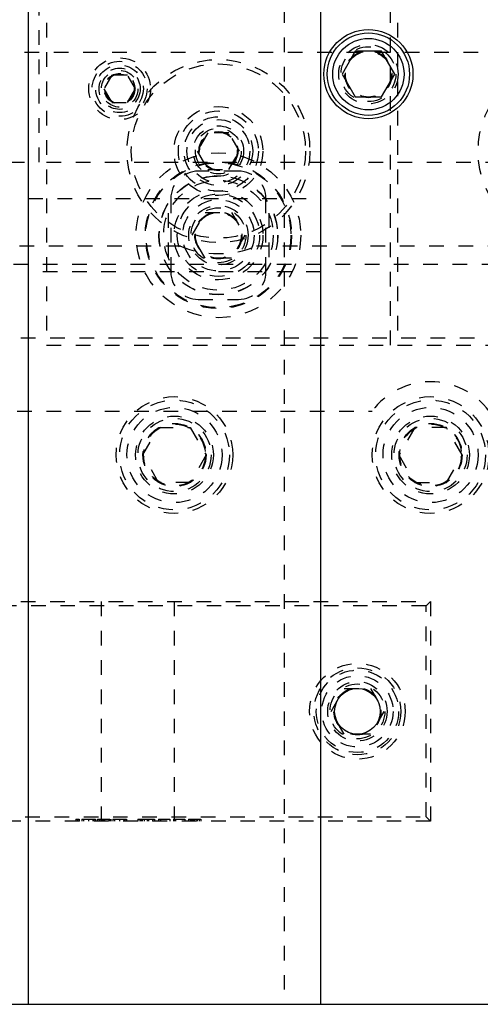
# Model space of a CAD drawing. Header units: inches. Extents: x 1772 to 2706, y -534 to -52.
# Tile 223 of 256: x 1884.32 to 1887.47, y -387.35 to -380.63. Entities that reach past the tile are written whole.
import ezdxf

# ---------------------------------------------------------------- set-up
doc = ezdxf.new("R2010")
doc.units = ezdxf.units.IN
doc.header["$LTSCALE"] = 0.5
doc.header["$MEASUREMENT"] = 0
doc.linetypes.add('HIDDEN', pattern=[0.225, 0.15, -0.075])
doc.layers.add('SID-M-H', color=4, linetype='HIDDEN')
doc.layers.add('SID-M-S', color=105, linetype='Continuous')

msp = doc.modelspace()

# ---------------------------------------------------------------- linework, layer by layer
at = {"layer": 'SID-M-H'}
for p, q in [((1886.12841, -368.35102), (1886.12841, -387.35102)), ((1884.50341, -372.85102), (1884.50341, -382.85102)), ((1886.85341, -382.85102), (1886.85341, -372.85102)), ((1886.90341, -372.85102), (1886.90341, -382.85102)), ((1884.45341, -381.60102), (1884.45341, -374.10102)), ((1875.55341, -380.85102), (1889.25341, -380.85102)), ((1884.94928, -381.00727), (1884.89515, -381.10102)), ((1885.05753, -381.00727), (1884.94928, -381.00727)), ((1885.11166, -381.10102), (1885.05753, -381.00727)), ((1884.89515, -381.10102), (1884.94928, -381.19477)), ((1885.05753, -381.19477), (1885.11166, -381.10102)), ((1884.94928, -381.19477), (1885.05753, -381.19477)), ((1885.60624, -381.40102), (1885.53407, -381.52602)), ((1885.75058, -381.40102), (1885.60624, -381.40102)), ((1885.82274, -381.52602), (1885.75058, -381.40102)), ((1885.53407, -381.52602), (1885.60624, -381.65102)), ((1885.75058, -381.65102), (1885.82274, -381.52602)), ((1874.45341, -381.60102), (1884.45341, -381.60102)), ((1884.50341, -381.60102), (1901.65341, -381.60102)), ((1885.60624, -381.65102), (1885.75058, -381.65102)), ((1885.81591, -381.66352), (1885.54091, -381.66352)), ((1884.37841, -381.85102), (1886.37841, -381.85102)), ((1885.35341, -381.85102), (1885.35341, -382.35102)), ((1886.00341, -382.35102), (1886.00341, -381.85102)), ((1885.33466, -381.95115), (1885.33466, -382.25089)), ((1885.49827, -382.10102), (1885.58834, -381.94502)), ((1885.58834, -381.94502), (1885.76847, -381.94502)), ((1885.76847, -381.94502), (1885.85854, -382.10102)), ((1886.02216, -381.95115), (1886.02216, -382.25089)), ((1885.58834, -382.25702), (1885.49827, -382.10102)), ((1885.85854, -382.10102), (1885.76847, -382.25702)), ((1885.4186, -382.17602), (1883.50341, -382.17602)), ((1887.8186, -382.17602), (1885.93821, -382.17602)), ((1885.76847, -382.25702), (1885.58834, -382.25702)), ((1907.17841, -382.30102), (1882.12841, -382.30102)), ((1886.37841, -382.35102), (1884.37841, -382.35102)), ((1885.54091, -382.53852), (1885.81591, -382.53852)), ((1882.12841, -382.80102), (1902.67841, -382.80102)), ((1884.50341, -382.85102), (1886.85341, -382.85102)), ((1886.90341, -382.85102), (1889.25341, -382.85102)), ((1883.50341, -383.30102), (1886.72841, -383.30102)), ((1885.1619, -383.60102), (1885.27015, -383.41352)), ((1885.27015, -383.41352), (1885.48666, -383.41352)), ((1885.48666, -383.41352), (1885.59491, -383.60102)), ((1887.02015, -383.41352), (1886.9119, -383.60102)), ((1887.23666, -383.41352), (1887.02015, -383.41352)), ((1887.34491, -383.60102), (1887.23666, -383.41352)), ((1885.27015, -383.78852), (1885.1619, -383.60102)), ((1885.59491, -383.60102), (1885.48666, -383.78852)), ((1886.9119, -383.60102), (1887.02015, -383.78852)), ((1887.23666, -383.78852), (1887.34491, -383.60102)), ((1885.48666, -383.78852), (1885.27015, -383.78852)), ((1887.02015, -383.78852), (1887.23666, -383.78852)), ((1883.12841, -384.60102), (1887.12841, -384.60102)), ((1884.87841, -384.60102), (1884.87841, -386.10102)), ((1885.37841, -386.10102), (1885.37841, -384.60102)), ((1887.09841, -384.63102), (1887.12841, -384.60102)), ((1887.12841, -384.60102), (1887.12841, -386.10102)), ((1887.09841, -384.63102), (1883.15841, -384.63102)), ((1887.09841, -386.07102), (1887.09841, -384.63102)), ((1886.44827, -385.35102), (1886.53834, -385.19502)), ((1886.53834, -385.19502), (1886.71847, -385.19502)), ((1886.71847, -385.19502), (1886.80854, -385.35102)), ((1886.53834, -385.50702), (1886.44827, -385.35102)), ((1886.80854, -385.35102), (1886.71847, -385.50702)), ((1886.71847, -385.50702), (1886.53834, -385.50702)), ((1883.15841, -386.07102), (1887.09841, -386.07102)), ((1884.70431, -386.08602), (1884.70431, -386.10102)), ((1884.71579, -386.08602), (1884.71579, -386.10102)), ((1884.72727, -386.08602), (1884.72727, -386.10102)), ((1884.74494, -386.08602), (1884.74494, -386.10102)), ((1884.7573, -386.08602), (1884.7573, -386.10102)), ((1884.79101, -386.08602), (1884.79101, -386.10102)), ((1884.79142, -386.08602), (1884.79142, -386.10102)), ((1884.82099, -386.08602), (1884.82099, -386.10102)), ((1884.8262, -386.08602), (1884.8262, -386.10102)), ((1884.83857, -386.08602), (1884.83857, -386.10102)), ((1884.8527, -386.08602), (1884.8527, -386.10102)), ((1884.8527, -386.08602), (1884.86507, -386.08602)), ((1884.86507, -386.08602), (1884.86507, -386.10102)), ((1884.86683, -386.08602), (1884.9375, -386.08602)), ((1884.86683, -386.08602), (1884.86683, -386.10102)), ((1884.88097, -386.08602), (1884.88097, -386.10102)), ((1884.8832, -386.08602), (1884.8832, -386.10102)), ((1884.89063, -386.08602), (1884.89063, -386.10102)), ((1884.89474, -386.08602), (1884.89474, -386.10102)), ((1884.89546, -386.08602), (1884.89546, -386.10102)), ((1884.8972, -386.08602), (1884.8972, -386.10102)), ((1884.89943, -386.08602), (1884.89943, -386.10102)), ((1884.93043, -386.08602), (1884.93043, -386.10102)), ((1884.9375, -386.08602), (1884.9375, -386.10102)), ((1884.9428, -386.08602), (1884.9428, -386.10102)), ((1884.95693, -386.08602), (1884.95693, -386.10102)), ((1884.9693, -386.08602), (1884.9693, -386.10102)), ((1885.003, -386.08602), (1885.003, -386.10102)), ((1885.00341, -386.08602), (1885.00341, -386.10102)), ((1885.03298, -386.08602), (1885.03298, -386.10102)), ((1885.03819, -386.08602), (1885.03819, -386.10102)), ((1885.05056, -386.08602), (1885.05056, -386.10102)), ((1885.12829, -386.08602), (1885.15612, -386.08602)), ((1885.12829, -386.08602), (1885.12829, -386.10102)), ((1885.14066, -386.08602), (1885.14066, -386.10102)), ((1885.15035, -386.08602), (1885.15035, -386.10102)), ((1885.15612, -386.08602), (1885.15612, -386.10102)), ((1885.15647, -386.08602), (1885.15647, -386.10102)), ((1885.17099, -386.08602), (1885.17099, -386.10102)), ((1885.19269, -386.08602), (1885.19269, -386.10102)), ((1885.19586, -386.08602), (1885.19586, -386.10102)), ((1885.19984, -386.08602), (1885.19984, -386.10102)), ((1885.22899, -386.08602), (1885.22899, -386.10102)), ((1885.24135, -386.08602), (1885.24135, -386.10102)), ((1885.26962, -386.08602), (1885.34735, -386.08602)), ((1885.26962, -386.08602), (1885.26962, -386.10102)), ((1885.28199, -386.08602), (1885.28199, -386.10102)), ((1885.34735, -386.08602), (1885.34735, -386.10102)), ((1885.37208, -386.08602), (1885.37208, -386.10102)), ((1885.37208, -386.08602), (1885.44981, -386.08602)), ((1885.38445, -386.08602), (1885.38445, -386.10102)), ((1885.44981, -386.08602), (1885.44981, -386.10102)), ((1885.47455, -386.08602), (1885.50157, -386.08602)), ((1885.47455, -386.08602), (1885.47455, -386.10102)), ((1885.48691, -386.08602), (1885.48691, -386.10102)), ((1885.49677, -386.08602), (1885.49677, -386.10102)), ((1885.50157, -386.08602), (1885.50157, -386.10102)), ((1885.51104, -386.08602), (1885.51104, -386.10102)), ((1885.51211, -386.08602), (1885.51211, -386.10102)), ((1885.53185, -386.08602), (1885.53185, -386.10102)), ((1885.53295, -386.08602), (1885.53295, -386.10102)), ((1885.54698, -386.08602), (1885.54698, -386.10102)), ((1885.55934, -386.08602), (1885.55934, -386.10102)), ((1887.09841, -386.07102), (1887.12841, -386.10102)), ((1887.12841, -386.10102), (1883.12841, -386.10102))]:
    msp.add_line(p, q, dxfattribs=at)
for centre, radius in [((1886.70341, -381.00102), 0.203), ((1886.70341, -381.00102), 0.1875), ((1886.70341, -381.00102), 0.16072), ((1886.70341, -381.00102), 0.16045), ((1886.70341, -381.00102), 0.15993), ((1886.70341, -381.00102), 0.15625), ((1885.00341, -381.10102), 0.211), ((1885.00341, -381.10102), 0.1875), ((1885.67841, -381.52602), 0.625), ((1888.07841, -381.52602), 0.625), ((1885.00341, -381.10102), 0.1625), ((1885.00341, -381.10102), 0.1405), ((1885.00341, -381.10102), 0.125), ((1885.67841, -381.52602), 0.595), ((1885.00341, -381.10102), 0.10497), ((1885.00341, -381.10102), 0.1047), ((1885.00341, -381.10102), 0.10418), ((1885.00341, -381.10102), 0.1005), ((1885.67841, -381.52602), 0.30375), ((1885.67841, -381.52602), 0.27375), ((1885.67841, -381.52602), 0.23438), ((1885.67841, -381.52602), 0.21469), ((1885.67841, -381.52602), 0.172), ((1885.67841, -381.52602), 0.15625), ((1885.67841, -381.52602), 0.13297), ((1885.67841, -381.52602), 0.1327), ((1885.67841, -381.52602), 0.13218), ((1885.67841, -381.52602), 0.1285), ((1885.67841, -382.10102), 0.5625), ((1885.67841, -382.10102), 0.5), ((1885.67841, -382.10102), 0.495), ((1885.67841, -382.10102), 0.40625), ((1885.67841, -382.10102), 0.405), ((1885.67841, -382.10102), 0.375), ((1885.67841, -382.10102), 0.3045), ((1885.67841, -382.10102), 0.28125), ((1885.67841, -382.10102), 0.24375), ((1885.67841, -382.10102), 0.203), ((1885.67841, -382.10102), 0.1875), ((1885.67841, -382.10102), 0.16072), ((1885.67841, -382.10102), 0.16045), ((1885.67841, -382.10102), 0.15993), ((1885.67841, -382.10102), 0.15625), ((1885.37841, -383.60102), 0.3985), ((1887.12841, -383.60102), 0.3985), ((1885.37841, -383.60102), 0.375), ((1887.12841, -383.60102), 0.375), ((1885.37841, -383.60102), 0.325), ((1885.37841, -383.60102), 0.2655), ((1887.12841, -383.60102), 0.325), ((1887.12841, -383.60102), 0.2655), ((1885.37841, -383.60102), 0.25), ((1885.37841, -383.60102), 0.21542), ((1885.37841, -383.60102), 0.21515), ((1885.37841, -383.60102), 0.21463), ((1885.37841, -383.60102), 0.21095), ((1887.12841, -383.60102), 0.25), ((1887.12841, -383.60102), 0.21542), ((1887.12841, -383.60102), 0.21515), ((1887.12841, -383.60102), 0.21463), ((1887.12841, -383.60102), 0.21095), ((1886.62841, -385.35102), 0.3269), ((1886.62841, -385.35102), 0.2969), ((1886.62841, -385.35102), 0.28125), ((1886.62841, -385.35102), 0.24375), ((1886.62841, -385.35102), 0.203), ((1886.62841, -385.35102), 0.1875), ((1886.62841, -385.35102), 0.16072), ((1886.62841, -385.35102), 0.16045), ((1886.62841, -385.35102), 0.15993)]:
    msp.add_circle(centre, radius, dxfattribs=at)
for centre, radius, start, end in [((1885.54091, -381.85102), 0.1875, 90, 180), ((1885.81591, -381.85102), 0.1875, 0, 90), ((1885.67841, -381.52602), 0.7, 248.213211, 291.786789), ((1885.54091, -382.35102), 0.1875, 180, 270), ((1885.81591, -382.35102), 0.1875, 270, 0), ((1887.12841, -383.60102), 0.5, 36.869898, 143.130102)]:
    msp.add_arc(centre, radius, start, end, dxfattribs=at)
for points, knots in [([(1884.70431, -386.08602), (1884.70451, -386.08602), (1884.70491, -386.08602), (1884.70803, -386.08602), (1884.7118, -386.08602), (1884.71446, -386.08602), (1884.71579, -386.08602)], [0, 0, 0, 0, 0.2795762, 0.5592837, 0.7795524, 1, 1, 1, 1]), ([(1884.71579, -386.08602), (1884.71749, -386.08602), (1884.72088, -386.08602), (1884.7246, -386.08602), (1884.72696, -386.08602), (1884.72717, -386.08602), (1884.72727, -386.08602)], [0, 0, 0, 0, 0.2796016, 0.559212, 0.7794752, 1, 1, 1, 1]), ([(1884.74494, -386.08602), (1884.74547, -386.08602), (1884.74614, -386.08602), (1884.75898, -386.08602), (1884.76793, -386.08602), (1884.77892, -386.08602), (1884.78698, -386.08602), (1884.79101, -386.08602)], [0, 0, 0, 0, 0.498702, 0.6241765, 0.7494675, 0.8747453, 1, 1, 1, 1]), ([(1884.79101, -386.08602), (1884.79506, -386.08602), (1884.80318, -386.08602), (1884.81796, -386.08602), (1884.83658, -386.08602), (1884.83777, -386.08602), (1884.83857, -386.08602)], [0, 0, 0, 0, 0.1256001, 0.2511969, 0.5005813, 1, 1, 1, 1]), ([(1884.95693, -386.08602), (1884.95746, -386.08602), (1884.95813, -386.08602), (1884.97097, -386.08602), (1884.97992, -386.08602), (1884.99092, -386.08602), (1884.99897, -386.08602), (1885.003, -386.08602)], [0, 0, 0, 0, 0.498702, 0.6241765, 0.7494675, 0.8747453, 1, 1, 1, 1]), ([(1885.003, -386.08602), (1885.00706, -386.08602), (1885.01517, -386.08602), (1885.02995, -386.08602), (1885.04858, -386.08602), (1885.04977, -386.08602), (1885.05056, -386.08602)], [0, 0, 0, 0, 0.1256001, 0.2511969, 0.5005813, 1, 1, 1, 1]), ([(1885.15612, -386.08602), (1885.1644, -386.08602), (1885.17917, -386.08602), (1885.19353, -386.08602), (1885.19984, -386.08602)], [0, 0, 0, 0, 0.56044468, 1, 1, 1, 1]), ([(1885.19984, -386.08602), (1885.20685, -386.08602), (1885.22088, -386.08602), (1885.23793, -386.08602), (1885.24006, -386.08602), (1885.24135, -386.08602)], [0, 0, 0, 0, 0.2802641, 0.5607148, 1, 1, 1, 1]), ([(1885.50157, -386.08602), (1885.50746, -386.08602), (1885.51797, -386.08602), (1885.52838, -386.08602), (1885.53295, -386.08602)], [0, 0, 0, 0, 0.5603137, 1, 1, 1, 1]), ([(1885.53295, -386.08602), (1885.53714, -386.08602), (1885.54551, -386.08602), (1885.55417, -386.08602), (1885.55873, -386.08602), (1885.55914, -386.08602), (1885.55934, -386.08602)], [0, 0, 0, 0, 0.2797054, 0.5593809, 0.7795086, 1, 1, 1, 1])]:
    msp.add_open_spline(points, degree=3, knots=knots, dxfattribs=at)
at = {"layer": 'SID-M-S'}
for p, q in [((1884.37841, -368.35102), (1884.37841, -387.35102)), ((1886.37841, -387.35102), (1886.37841, -368.35102)), ((1886.61334, -380.84502), (1886.52327, -381.00102)), ((1886.79347, -380.84502), (1886.61334, -380.84502)), ((1886.88354, -381.00102), (1886.79347, -380.84502)), ((1886.52327, -381.00102), (1886.61334, -381.15702)), ((1886.79347, -381.15702), (1886.88354, -381.00102)), ((1886.61334, -381.15702), (1886.79347, -381.15702)), ((1873.62841, -387.35102), (1919.12841, -387.35102))]:
    msp.add_line(p, q, dxfattribs=at)
for centre, radius in [((1886.70341, -381.00102), 0.3045), ((1886.70341, -381.00102), 0.28125), ((1886.70341, -381.00102), 0.24375), ((1886.62841, -385.35102), 0.15625)]:
    msp.add_circle(centre, radius, dxfattribs=at)

doc.saveas('drawing.dxf')
